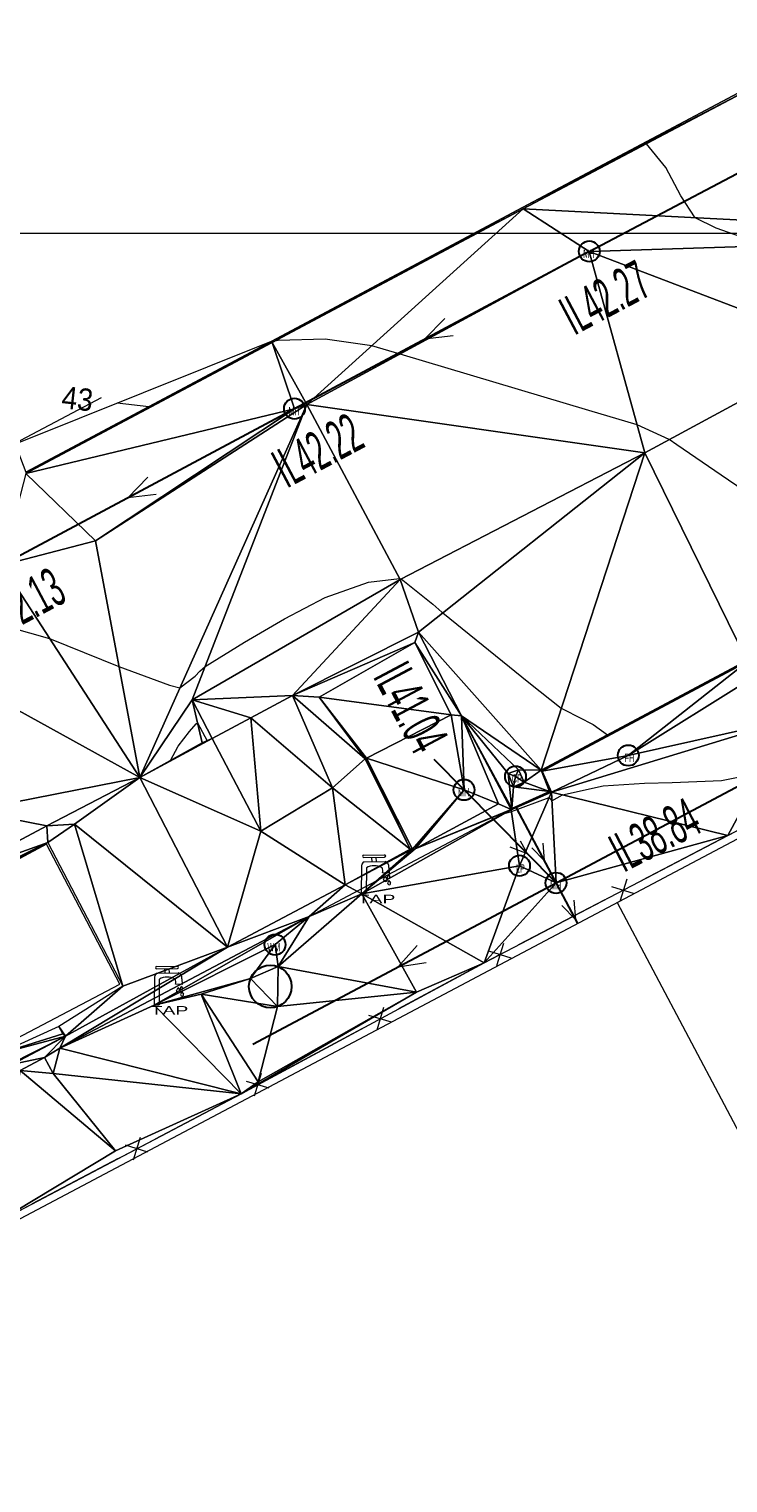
# Model space of a CAD drawing. Extents: x 79270 to 79680, y -3659241 to -3658954.
# Tile 16 of 34: x 79444 to 79469, y -3659145 to -3659093. Entities that reach past the tile are written whole.
import ezdxf
from ezdxf.enums import TextEntityAlignment as Align
from ezdxf.lldxf.tags import DXFTag

# ---------------------------------------------------------------- set-up
doc = ezdxf.new("R2010")
doc.units = 0
for name, color, linetype in [('3dFace', 7, 'Continuous'), ('BK', 7, 'Continuous'), ('BUILDING', 7, 'Continuous'), ('CAD', 7, 'Continuous'), ('CATCH_PIT', 7, 'Continuous'), ('CODE', 7, 'Continuous'), ('ELEVATION', 7, 'Continuous'), ('ELP', 7, 'Continuous'), ('ERF_LINES', 7, 'Continuous'), ('FENCE', 7, 'Continuous'), ('FH', 7, 'Continuous'), ('GCONTOUR', 7, 'Continuous'), ('GRID', 7, 'Continuous'), ('MCONTOUR', 7, 'Continuous'), ('MH', 7, 'Continuous'), ('PIP', 7, 'Continuous'), ('POLYLINES', 7, 'Continuous'), ('TANK', 7, 'Continuous'), ('TAP', 7, 'Continuous'), ('TK', 7, 'Continuous'), ('WALL', 7, 'Continuous'), ('WASTE_WATER_TREATMENT_PLANT', 7, 'Continuous'), ('WM', 7, 'Continuous')]:
    doc.layers.add(name, color=color, linetype=linetype)
doc.styles.add('Arial', font='arial.ttf', dxfattribs={"height": 1})
tags = doc.linetypes.add('DOTTED500', pattern=[1.2, 0.7, -0.5]).pattern_tags.tags
tags[6:7] = [DXFTag(74, 4), DXFTag(75, 0), DXFTag(340, '0'), DXFTag(46, 0.0), DXFTag(50, 0.0), DXFTag(44, 0.0), DXFTag(45, 0.0)]
tags[4:5] = [DXFTag(74, 4), DXFTag(75, 0), DXFTag(340, '0'), DXFTag(46, 0.0), DXFTag(50, 0.0), DXFTag(44, 0.0), DXFTag(45, 0.0)]

msp = doc.modelspace()

# ---------------------------------------------------------------- linework, layer by layer
at = {"layer": '3dFace', "color": 142, "linetype": 'Continuous', "lineweight": 0, "transparency": 33554687}
for points in [[(79461.688, -3659099.079, 43.481), (79469.997, -3659094.747, 43.637), (79476.994, -3659090.95, 44.006), (79461.688, -3659099.079, 43.481)], [(79461.711, -3659099.123, 43.342), (79469.997, -3659094.747, 43.637), (79461.688, -3659099.079, 43.481), (79461.711, -3659099.123, 43.342)], [(79461.711, -3659099.123, 43.342), (79480.978, -3659100.117, 43.834), (79469.997, -3659094.747, 43.637), (79461.711, -3659099.123, 43.342)], [(79452.643, -3659103.895, 43.155), (79461.711, -3659099.123, 43.342), (79461.688, -3659099.079, 43.481), (79452.643, -3659103.895, 43.155)], [(79452.677, -3659103.927, 42.998), (79461.711, -3659099.123, 43.342), (79452.643, -3659103.895, 43.155), (79452.677, -3659103.927, 42.998)], [(79452.677, -3659103.927, 42.998), (79453.928, -3659106.162, 42.853), (79461.711, -3659099.123, 43.342), (79452.677, -3659103.927, 42.998)], [(79461.711, -3659099.123, 43.342), (79453.928, -3659106.162, 42.853), (79464.09, -3659100.653, 43.299), (79461.711, -3659099.123, 43.342)], [(79464.09, -3659100.653, 43.299), (79480.978, -3659100.117, 43.834), (79461.711, -3659099.123, 43.342), (79464.09, -3659100.653, 43.299)], [(79473.12, -3659104.101, 43.337), (79480.978, -3659100.117, 43.834), (79464.09, -3659100.653, 43.299), (79473.12, -3659104.101, 43.337)], [(79464.09, -3659100.653, 43.299), (79453.928, -3659106.162, 42.853), (79466.088, -3659107.896, 42.952), (79464.09, -3659100.653, 43.299)], [(79464.09, -3659100.653, 43.299), (79466.088, -3659107.896, 42.952), (79473.12, -3659104.101, 43.337), (79464.09, -3659100.653, 43.299)], [(79443.824, -3659108.599, 42.844), (79452.643, -3659103.895, 43.155), (79443.43, -3659107.586, 42.897), (79443.824, -3659108.599, 42.844)], [(79443.816, -3659108.644, 42.668), (79453.483, -3659106.312, 42.867), (79452.677, -3659103.927, 42.998), (79443.816, -3659108.644, 42.668)], [(79443.816, -3659108.644, 42.668), (79452.677, -3659103.927, 42.998), (79443.824, -3659108.599, 42.844), (79443.816, -3659108.644, 42.668)], [(79443.824, -3659108.599, 42.844), (79452.677, -3659103.927, 42.998), (79452.643, -3659103.895, 43.155), (79443.824, -3659108.599, 42.844)], [(79452.677, -3659103.927, 42.998), (79453.483, -3659106.312, 42.867), (79453.928, -3659106.162, 42.853), (79452.677, -3659103.927, 42.998)], [(79469.762, -3659115.367, 42.731), (79473.12, -3659104.101, 43.337), (79466.088, -3659107.896, 42.952), (79469.762, -3659115.367, 42.731)], [(79446.32, -3659111.065, 42.627), (79453.483, -3659106.312, 42.867), (79443.816, -3659108.644, 42.668), (79446.32, -3659111.065, 42.627)], [(79446.32, -3659111.065, 42.627), (79447.916, -3659119.579, 42.388), (79453.928, -3659106.162, 42.853), (79446.32, -3659111.065, 42.627)], [(79446.32, -3659111.065, 42.627), (79453.928, -3659106.162, 42.853), (79453.483, -3659106.312, 42.867), (79446.32, -3659111.065, 42.627)], [(79453.928, -3659106.162, 42.853), (79447.916, -3659119.579, 42.388), (79449.803, -3659116.789, 42.455), (79453.928, -3659106.162, 42.853)], [(79457.28, -3659112.454, 42.498), (79453.928, -3659106.162, 42.853), (79449.803, -3659116.789, 42.455), (79457.28, -3659112.454, 42.498)], [(79466.088, -3659107.896, 42.952), (79453.928, -3659106.162, 42.853), (79457.28, -3659112.454, 42.498), (79466.088, -3659107.896, 42.952)], [(79466.088, -3659107.896, 42.952), (79457.28, -3659112.454, 42.498), (79457.949, -3659114.347, 42.446), (79466.088, -3659107.896, 42.952)], [(79462.353, -3659119.313, 42.39), (79466.088, -3659107.896, 42.952), (79457.949, -3659114.347, 42.446), (79462.353, -3659119.313, 42.39)], [(79462.353, -3659119.313, 42.39), (79469.762, -3659115.367, 42.731), (79466.088, -3659107.896, 42.952), (79462.353, -3659119.313, 42.39)], [(79442.964, -3659111.938, 42.559), (79446.32, -3659111.065, 42.627), (79443.816, -3659108.644, 42.668), (79442.964, -3659111.938, 42.559)], [(79447.916, -3659119.579, 42.388), (79446.32, -3659111.065, 42.627), (79442.964, -3659111.938, 42.559), (79447.916, -3659119.579, 42.388)], [(79447.916, -3659119.579, 42.388), (79442.964, -3659111.938, 42.559), (79437.915, -3659114.065, 42.463), (79447.916, -3659119.579, 42.388)], [(79453.409, -3659116.624, 42.469), (79457.28, -3659112.454, 42.498), (79449.803, -3659116.789, 42.455), (79453.409, -3659116.624, 42.469)], [(79457.949, -3659114.347, 42.446), (79457.28, -3659112.454, 42.498), (79453.409, -3659116.624, 42.469), (79457.949, -3659114.347, 42.446)], [(79447.916, -3659119.579, 42.388), (79437.915, -3659114.065, 42.463), (79441.819, -3659120.781, 42.433), (79447.916, -3659119.579, 42.388)], [(79453.409, -3659116.624, 42.469), (79457.818, -3659114.726, 42.347), (79457.949, -3659114.347, 42.446), (79453.409, -3659116.624, 42.469)], [(79454.368, -3659116.687, 42.068), (79457.818, -3659114.726, 42.347), (79453.409, -3659116.624, 42.469), (79454.368, -3659116.687, 42.068)], [(79459.119, -3659117.322, 42.392), (79457.818, -3659114.726, 42.347), (79454.368, -3659116.687, 42.068), (79459.119, -3659117.322, 42.392)], [(79459.497, -3659117.365, 42.362), (79457.949, -3659114.347, 42.446), (79457.818, -3659114.726, 42.347), (79459.497, -3659117.365, 42.362)], [(79459.497, -3659117.365, 42.362), (79457.818, -3659114.726, 42.347), (79459.119, -3659117.322, 42.392), (79459.497, -3659117.365, 42.362)], [(79462.353, -3659119.313, 42.39), (79457.949, -3659114.347, 42.446), (79459.497, -3659117.365, 42.362), (79462.353, -3659119.313, 42.39)], [(79462.353, -3659119.313, 42.39), (79469.774, -3659115.421, 42.882), (79469.762, -3659115.367, 42.731), (79462.353, -3659119.313, 42.39)], [(79462.395, -3659119.346, 42.53), (79469.774, -3659115.421, 42.882), (79462.353, -3659119.313, 42.39), (79462.395, -3659119.346, 42.53)], [(79462.395, -3659119.346, 42.53), (79465.493, -3659118.784, 42.56), (79469.774, -3659115.421, 42.882), (79462.395, -3659119.346, 42.53)], [(79465.493, -3659118.784, 42.56), (79470.057, -3659115.931, 42.851), (79469.774, -3659115.421, 42.882), (79465.493, -3659118.784, 42.56)], [(79465.493, -3659118.784, 42.56), (79471.346, -3659117.475, 42.715), (79470.057, -3659115.931, 42.851), (79465.493, -3659118.784, 42.56)], [(79450.166, -3659118.334, 41.601), (79449.803, -3659116.789, 42.455), (79447.916, -3659119.579, 42.388), (79450.166, -3659118.334, 41.601)], [(79453.409, -3659116.624, 42.469), (79449.803, -3659116.789, 42.455), (79451.916, -3659117.436, 42.434), (79453.409, -3659116.624, 42.469)], [(79451.916, -3659117.436, 42.434), (79449.803, -3659116.789, 42.455), (79450.527, -3659118.175, 42.408), (79451.916, -3659117.436, 42.434)], [(79450.527, -3659118.175, 42.408), (79449.803, -3659116.789, 42.455), (79450.166, -3659118.334, 41.601), (79450.527, -3659118.175, 42.408)], [(79454.846, -3659119.953, 42.256), (79453.409, -3659116.624, 42.469), (79451.916, -3659117.436, 42.434), (79454.846, -3659119.953, 42.256)], [(79456.022, -3659118.909, 42.33), (79454.368, -3659116.687, 42.068), (79453.409, -3659116.624, 42.469), (79456.022, -3659118.909, 42.33)], [(79456.022, -3659118.909, 42.33), (79453.409, -3659116.624, 42.469), (79454.846, -3659119.953, 42.256), (79456.022, -3659118.909, 42.33)], [(79456.072, -3659118.883, 42.42), (79459.119, -3659117.322, 42.392), (79454.368, -3659116.687, 42.068), (79456.072, -3659118.883, 42.42)], [(79456.072, -3659118.883, 42.42), (79454.368, -3659116.687, 42.068), (79456.022, -3659118.909, 42.33), (79456.072, -3659118.883, 42.42)], [(79452.278, -3659121.504, 42.282), (79451.916, -3659117.436, 42.434), (79450.527, -3659118.175, 42.408), (79452.278, -3659121.504, 42.282)], [(79454.846, -3659119.953, 42.256), (79451.916, -3659117.436, 42.434), (79452.278, -3659121.504, 42.282), (79454.846, -3659119.953, 42.256)], [(79456.072, -3659118.883, 42.42), (79459.584, -3659120.022, 42.294), (79459.119, -3659117.322, 42.392), (79456.072, -3659118.883, 42.42)], [(79459.584, -3659120.022, 42.294), (79459.497, -3659117.365, 42.362), (79459.119, -3659117.322, 42.392), (79459.584, -3659120.022, 42.294)], [(79460.822, -3659120.529, 42.269), (79461.283, -3659120.731, 42.327), (79459.497, -3659117.365, 42.362), (79460.822, -3659120.529, 42.269)], [(79461.175, -3659119.436, 42.329), (79461.544, -3659119.303, 42.315), (79459.497, -3659117.365, 42.362), (79461.175, -3659119.436, 42.329)], [(79462.353, -3659119.313, 42.39), (79459.497, -3659117.365, 42.362), (79461.544, -3659119.303, 42.315), (79462.353, -3659119.313, 42.39)], [(79459.497, -3659117.365, 42.362), (79461.283, -3659120.731, 42.327), (79461.305, -3659120.691, 42.309), (79459.497, -3659117.365, 42.362)], [(79459.497, -3659117.365, 42.362), (79461.305, -3659120.691, 42.309), (79461.175, -3659119.436, 42.329), (79459.497, -3659117.365, 42.362)], [(79460.822, -3659120.529, 42.269), (79459.497, -3659117.365, 42.362), (79459.584, -3659120.022, 42.294), (79460.822, -3659120.529, 42.269)], [(79462.726, -3659120.104, 42.517), (79471.346, -3659117.475, 42.715), (79465.493, -3659118.784, 42.56), (79462.726, -3659120.104, 42.517)], [(79462.726, -3659120.104, 42.517), (79469.078, -3659121.668, 42.246), (79471.346, -3659117.475, 42.715), (79462.726, -3659120.104, 42.517)], [(79469.078, -3659121.668, 42.246), (79475.907, -3659118.055, 42.305), (79471.346, -3659117.475, 42.715), (79469.078, -3659121.668, 42.246)], [(79452.278, -3659121.504, 42.282), (79450.527, -3659118.175, 42.408), (79447.916, -3659119.579, 42.388), (79452.278, -3659121.504, 42.282)], [(79450.527, -3659118.175, 42.408), (79450.166, -3659118.334, 41.601), (79447.916, -3659119.579, 42.388), (79450.527, -3659118.175, 42.408)], [(79457.649, -3659122.151, 42.214), (79456.022, -3659118.909, 42.33), (79454.846, -3659119.953, 42.256), (79457.649, -3659122.151, 42.214)], [(79457.649, -3659122.151, 42.214), (79456.072, -3659118.883, 42.42), (79456.022, -3659118.909, 42.33), (79457.649, -3659122.151, 42.214)], [(79457.735, -3659122.156, 42.306), (79459.584, -3659120.022, 42.294), (79456.072, -3659118.883, 42.42), (79457.735, -3659122.156, 42.306)], [(79457.735, -3659122.156, 42.306), (79456.072, -3659118.883, 42.42), (79457.649, -3659122.151, 42.214), (79457.735, -3659122.156, 42.306)], [(79462.726, -3659120.104, 42.517), (79465.493, -3659118.784, 42.56), (79462.395, -3659119.346, 42.53), (79462.726, -3659120.104, 42.517)], [(79461.175, -3659119.436, 42.329), (79461.434, -3659119.543, 42.338), (79461.544, -3659119.303, 42.315), (79461.175, -3659119.436, 42.329)], [(79461.175, -3659119.436, 42.329), (79461.369, -3659119.916, 42.3), (79461.434, -3659119.543, 42.338), (79461.175, -3659119.436, 42.329)], [(79461.175, -3659119.436, 42.329), (79461.305, -3659120.691, 42.309), (79461.369, -3659119.916, 42.3), (79461.175, -3659119.436, 42.329)], [(79461.753, -3659119.749, 42.315), (79461.434, -3659119.543, 42.338), (79461.369, -3659119.916, 42.3), (79461.753, -3659119.749, 42.315)], [(79461.544, -3659119.303, 42.315), (79461.434, -3659119.543, 42.338), (79461.753, -3659119.749, 42.315), (79461.544, -3659119.303, 42.315)], [(79461.544, -3659119.303, 42.315), (79461.753, -3659119.749, 42.315), (79462.353, -3659119.313, 42.39), (79461.544, -3659119.303, 42.315)], [(79462.353, -3659119.313, 42.39), (79461.753, -3659119.749, 42.315), (79462.659, -3659120.081, 42.347), (79462.353, -3659119.313, 42.39)], [(79462.659, -3659120.081, 42.347), (79462.395, -3659119.346, 42.53), (79462.353, -3659119.313, 42.39), (79462.659, -3659120.081, 42.347)], [(79462.726, -3659120.104, 42.517), (79462.395, -3659119.346, 42.53), (79462.659, -3659120.081, 42.347), (79462.726, -3659120.104, 42.517)], [(79447.916, -3659119.579, 42.388), (79441.819, -3659120.781, 42.433), (79444.576, -3659121.321, 42.426), (79447.916, -3659119.579, 42.388)], [(79447.916, -3659119.579, 42.388), (79444.576, -3659121.321, 42.426), (79445.564, -3659121.254, 42.373), (79447.916, -3659119.579, 42.388)], [(79451.078, -3659125.682, 42.286), (79447.916, -3659119.579, 42.388), (79445.564, -3659121.254, 42.373), (79451.078, -3659125.682, 42.286)], [(79452.278, -3659121.504, 42.282), (79447.916, -3659119.579, 42.388), (79451.078, -3659125.682, 42.286), (79452.278, -3659121.504, 42.282)], [(79455.309, -3659123.439, 42.305), (79454.846, -3659119.953, 42.256), (79452.278, -3659121.504, 42.282), (79455.309, -3659123.439, 42.305)], [(79457.649, -3659122.151, 42.214), (79454.846, -3659119.953, 42.256), (79455.309, -3659123.439, 42.305), (79457.649, -3659122.151, 42.214)], [(79457.825, -3659122.143, 42.222), (79459.584, -3659120.022, 42.294), (79457.735, -3659122.156, 42.306), (79457.825, -3659122.143, 42.222)], [(79457.825, -3659122.143, 42.222), (79460.822, -3659120.529, 42.269), (79459.584, -3659120.022, 42.294), (79457.825, -3659122.143, 42.222)], [(79461.305, -3659120.691, 42.309), (79462.659, -3659120.081, 42.347), (79461.369, -3659119.916, 42.3), (79461.305, -3659120.691, 42.309)], [(79461.369, -3659119.916, 42.3), (79462.659, -3659120.081, 42.347), (79461.753, -3659119.749, 42.315), (79461.369, -3659119.916, 42.3)], [(79457.825, -3659122.143, 42.222), (79461.283, -3659120.731, 42.327), (79460.822, -3659120.529, 42.269), (79457.825, -3659122.143, 42.222)], [(79461.284, -3659120.744, 42.507), (79462.726, -3659120.104, 42.517), (79462.659, -3659120.081, 42.347), (79461.284, -3659120.744, 42.507)], [(79461.284, -3659120.744, 42.507), (79462.659, -3659120.081, 42.347), (79461.305, -3659120.691, 42.309), (79461.284, -3659120.744, 42.507)], [(79461.578, -3659122.751, 42.28), (79462.726, -3659120.104, 42.517), (79461.284, -3659120.744, 42.507), (79461.578, -3659122.751, 42.28)], [(79462.893, -3659123.37, 42.34), (79462.726, -3659120.104, 42.517), (79461.578, -3659122.751, 42.28), (79462.893, -3659123.37, 42.34)], [(79462.893, -3659123.37, 42.34), (79469.078, -3659121.668, 42.246), (79462.726, -3659120.104, 42.517), (79462.893, -3659123.37, 42.34)], [(79444.576, -3659121.321, 42.426), (79441.819, -3659120.781, 42.433), (79441.055, -3659123.185, 42.439), (79444.576, -3659121.321, 42.426)], [(79457.825, -3659122.143, 42.222), (79455.911, -3659123.76, 42.32), (79461.284, -3659120.744, 42.507), (79457.825, -3659122.143, 42.222)], [(79461.284, -3659120.744, 42.507), (79455.911, -3659123.76, 42.32), (79461.578, -3659122.751, 42.28), (79461.284, -3659120.744, 42.507)], [(79457.825, -3659122.143, 42.222), (79461.284, -3659120.744, 42.507), (79461.283, -3659120.731, 42.327), (79457.825, -3659122.143, 42.222)], [(79461.284, -3659120.744, 42.507), (79461.305, -3659120.691, 42.309), (79461.283, -3659120.731, 42.327), (79461.284, -3659120.744, 42.507)], [(79444.607, -3659121.912, 42.422), (79444.576, -3659121.321, 42.426), (79441.055, -3659123.185, 42.439), (79444.607, -3659121.912, 42.422)], [(79444.607, -3659121.912, 42.422), (79445.564, -3659121.254, 42.373), (79444.576, -3659121.321, 42.426), (79444.607, -3659121.912, 42.422)], [(79447.304, -3659127.081, 42.254), (79445.564, -3659121.254, 42.373), (79444.607, -3659121.912, 42.422), (79447.304, -3659127.081, 42.254)], [(79451.078, -3659125.682, 42.286), (79445.564, -3659121.254, 42.373), (79447.304, -3659127.081, 42.254), (79451.078, -3659125.682, 42.286)], [(79455.309, -3659123.439, 42.305), (79452.278, -3659121.504, 42.282), (79451.078, -3659125.682, 42.286), (79455.309, -3659123.439, 42.305)], [(79444.607, -3659121.912, 42.422), (79441.055, -3659123.185, 42.439), (79438.48, -3659124.925, 42.402), (79444.607, -3659121.912, 42.422)], [(79444.607, -3659121.912, 42.422), (79438.48, -3659124.925, 42.402), (79438.655, -3659125.162, 42.389), (79444.607, -3659121.912, 42.422)], [(79455.309, -3659123.439, 42.305), (79457.735, -3659122.156, 42.306), (79457.649, -3659122.151, 42.214), (79455.309, -3659123.439, 42.305)], [(79455.309, -3659123.439, 42.305), (79455.911, -3659123.76, 42.32), (79457.735, -3659122.156, 42.306), (79455.309, -3659123.439, 42.305)], [(79457.735, -3659122.156, 42.306), (79455.911, -3659123.76, 42.32), (79457.825, -3659122.143, 42.222), (79457.735, -3659122.156, 42.306)], [(79462.893, -3659123.37, 42.34), (79460.307, -3659126.247, 42.241), (79469.078, -3659121.668, 42.246), (79462.893, -3659123.37, 42.34)], [(79455.911, -3659123.76, 42.32), (79460.307, -3659126.247, 42.241), (79461.578, -3659122.751, 42.28), (79455.911, -3659123.76, 42.32)], [(79461.578, -3659122.751, 42.28), (79460.307, -3659126.247, 42.241), (79462.893, -3659123.37, 42.34), (79461.578, -3659122.751, 42.28)], [(79451.078, -3659125.682, 42.286), (79454.016, -3659124.572, 42.237), (79455.309, -3659123.439, 42.305), (79451.078, -3659125.682, 42.286)], [(79454.016, -3659124.572, 42.237), (79455.911, -3659123.76, 42.32), (79455.309, -3659123.439, 42.305), (79454.016, -3659124.572, 42.237)], [(79452.893, -3659126.38, 42.267), (79457.869, -3659127.305, 42.147), (79455.911, -3659123.76, 42.32), (79452.893, -3659126.38, 42.267)], [(79452.893, -3659126.38, 42.267), (79455.911, -3659123.76, 42.32), (79454.016, -3659124.572, 42.237), (79452.893, -3659126.38, 42.267)], [(79455.911, -3659123.76, 42.32), (79457.869, -3659127.305, 42.147), (79460.307, -3659126.247, 42.241), (79455.911, -3659123.76, 42.32)], [(79448.436, -3659127.768, 42.355), (79454.016, -3659124.572, 42.237), (79445.046, -3659129.319, 42.319), (79448.436, -3659127.768, 42.355)], [(79445.046, -3659129.319, 42.319), (79454.016, -3659124.572, 42.237), (79451.078, -3659125.682, 42.286), (79445.046, -3659129.319, 42.319)], [(79448.436, -3659127.768, 42.355), (79452.784, -3659125.589, 42.287), (79454.016, -3659124.572, 42.237), (79448.436, -3659127.768, 42.355)], [(79452.893, -3659126.38, 42.267), (79454.016, -3659124.572, 42.237), (79452.784, -3659125.589, 42.287), (79452.893, -3659126.38, 42.267)], [(79445.046, -3659129.319, 42.319), (79451.078, -3659125.682, 42.286), (79445.246, -3659128.883, 42.223), (79445.046, -3659129.319, 42.319)], [(79445.246, -3659128.883, 42.223), (79451.078, -3659125.682, 42.286), (79447.304, -3659127.081, 42.254), (79445.246, -3659128.883, 42.223)], [(79448.436, -3659127.768, 42.355), (79451.9, -3659126.814, 42.268), (79452.784, -3659125.589, 42.287), (79448.436, -3659127.768, 42.355)], [(79451.9, -3659126.814, 42.268), (79452.893, -3659126.38, 42.267), (79452.784, -3659125.589, 42.287), (79451.9, -3659126.814, 42.268)], [(79457.869, -3659127.305, 42.147), (79451.564, -3659130.951, 42.2), (79460.307, -3659126.247, 42.241), (79457.869, -3659127.305, 42.147)], [(79450.132, -3659127.372, 42.254), (79451.9, -3659126.814, 42.268), (79448.436, -3659127.768, 42.355), (79450.132, -3659127.372, 42.254)], [(79450.132, -3659127.372, 42.254), (79452.871, -3659127.818, 42.26), (79451.9, -3659126.814, 42.268), (79450.132, -3659127.372, 42.254)], [(79451.9, -3659126.814, 42.268), (79452.871, -3659127.818, 42.26), (79452.893, -3659126.38, 42.267), (79451.9, -3659126.814, 42.268)], [(79452.871, -3659127.818, 42.26), (79457.869, -3659127.305, 42.147), (79452.893, -3659126.38, 42.267), (79452.871, -3659127.818, 42.26)], [(79445.246, -3659128.883, 42.223), (79447.304, -3659127.081, 42.254), (79445.007, -3659128.529, 42.189), (79445.246, -3659128.883, 42.223)], [(79448.436, -3659127.768, 42.355), (79451.564, -3659130.951, 42.2), (79450.132, -3659127.372, 42.254), (79448.436, -3659127.768, 42.355)], [(79450.132, -3659127.372, 42.254), (79451.564, -3659130.951, 42.2), (79452.173, -3659130.52, 42.214), (79450.132, -3659127.372, 42.254)], [(79450.132, -3659127.372, 42.254), (79452.173, -3659130.52, 42.214), (79452.871, -3659127.818, 42.26), (79450.132, -3659127.372, 42.254)], [(79457.869, -3659127.305, 42.147), (79452.173, -3659130.52, 42.214), (79451.564, -3659130.951, 42.2), (79457.869, -3659127.305, 42.147)], [(79452.871, -3659127.818, 42.26), (79452.173, -3659130.52, 42.214), (79457.869, -3659127.305, 42.147), (79452.871, -3659127.818, 42.26)], [(79445.046, -3659129.319, 42.319), (79451.564, -3659130.951, 42.2), (79448.436, -3659127.768, 42.355), (79445.046, -3659129.319, 42.319)], [(79442.813, -3659129.535, 42.162), (79445.151, -3659128.793, 42.197), (79445.007, -3659128.529, 42.189), (79442.813, -3659129.535, 42.162)], [(79442.813, -3659129.535, 42.162), (79445.246, -3659128.883, 42.223), (79445.151, -3659128.793, 42.197), (79442.813, -3659129.535, 42.162)], [(79443.183, -3659129.931, 42.196), (79445.246, -3659128.883, 42.223), (79442.813, -3659129.535, 42.162), (79443.183, -3659129.931, 42.196)], [(79443.183, -3659129.931, 42.196), (79444.485, -3659129.647, 42.377), (79445.246, -3659128.883, 42.223), (79443.183, -3659129.931, 42.196)], [(79444.485, -3659129.647, 42.377), (79445.046, -3659129.319, 42.319), (79445.246, -3659128.883, 42.223), (79444.485, -3659129.647, 42.377)], [(79445.246, -3659128.883, 42.223), (79445.007, -3659128.529, 42.189), (79445.151, -3659128.793, 42.197), (79445.246, -3659128.883, 42.223)], [(79444.485, -3659129.647, 42.377), (79444.806, -3659130.223, 42.39), (79445.046, -3659129.319, 42.319), (79444.485, -3659129.647, 42.377)], [(79444.806, -3659130.223, 42.39), (79451.564, -3659130.951, 42.2), (79445.046, -3659129.319, 42.319), (79444.806, -3659130.223, 42.39)], [(79443.61, -3659130.116, 42.328), (79444.485, -3659129.647, 42.377), (79443.183, -3659129.931, 42.196), (79443.61, -3659130.116, 42.328)], [(79443.61, -3659130.116, 42.328), (79444.806, -3659130.223, 42.39), (79444.485, -3659129.647, 42.377), (79443.61, -3659130.116, 42.328)], [(79443.61, -3659130.116, 42.328), (79442.683, -3659135.634, 42.218), (79447.044, -3659133.004, 42.309), (79443.61, -3659130.116, 42.328)], [(79443.61, -3659130.116, 42.328), (79447.044, -3659133.004, 42.309), (79444.806, -3659130.223, 42.39), (79443.61, -3659130.116, 42.328)], [(79444.806, -3659130.223, 42.39), (79447.044, -3659133.004, 42.309), (79451.564, -3659130.951, 42.2), (79444.806, -3659130.223, 42.39)], [(79451.564, -3659130.951, 42.2), (79447.044, -3659133.004, 42.309), (79442.683, -3659135.634, 42.218), (79451.564, -3659130.951, 42.2)]]:
    msp.add_3dface(points, dxfattribs=at)
at = {"layer": 'BK', "color": 9, "linetype": 'DOTTED500', "lineweight": 9, "transparency": 33554687}
for p, q in [((79461.711, -3659099.123, 43.342), (79469.997, -3659094.747, 43.637)), ((79452.677, -3659103.927, 42.998), (79461.711, -3659099.123, 43.342)), ((79443.816, -3659108.644, 42.668), (79452.677, -3659103.927, 42.998)), ((79469.762, -3659115.367, 42.681), (79462.353, -3659119.313, 42.34)), ((79462.353, -3659119.313, 42.34), (79462.659, -3659120.081, 42.297)), ((79462.659, -3659120.081, 42.297), (79461.305, -3659120.691, 42.259))]:
    msp.add_line(p, q, dxfattribs=at)
at = {"layer": 'BUILDING', "color": 21, "linetype": 'Continuous', "lineweight": 9, "transparency": 33554687}
msp.add_line((79438.195, -3659110.337, 43.694), (79446.535, -3659105.903, 42.967), dxfattribs=at)
at = {"layer": 'CAD', "color": 30, "linetype": 'Continuous', "lineweight": 25, "transparency": 33554687}
for p, q in [((79455.982, -3659122.457), (79455.982, -3659122.452)), ((79448.533, -3659126.463), (79448.533, -3659126.458))]:
    msp.add_line(p, q, dxfattribs=at)
at = {"layer": 'CATCH_PIT', "color": 32, "linetype": 'Continuous', "lineweight": 30, "transparency": 33554687}
msp.add_circle((79461.434, -3659119.543, 42.171), 0.375, dxfattribs=at)
at = {"layer": 'ELP', "color": 1, "linetype": 'Continuous', "lineweight": 30, "transparency": 33554687}
msp.add_circle((79461.578, -3659122.751, 44.88), 0.375, dxfattribs=at)
at = {"layer": 'ERF_LINES', "color": 9, "linetype": 'Continuous', "lineweight": 9, "transparency": 33554687}
msp.add_line((79571.142, -3659067.918), (79421.237, -3659147.298), dxfattribs=at)
at = {"layer": 'ERF_LINES', "color": 9, "linetype": 'DOTTED500', "lineweight": 9, "transparency": 33554687}
msp.add_line((79465.093, -3659124.075), (79525.571, -3659238.285), dxfattribs=at)
at = {"layer": 'FENCE', "color": 1, "linetype": 'Continuous', "lineweight": 9, "transparency": 33554687}
for p, q in [((79469.078, -3659121.668, 42.194), (79465.975, -3659123.288, 42.196)), ((79465.715, -3659123.762, 42.194), (79464.906, -3659123.508, 42.196)), ((79465.438, -3659123.23, 42.194), (79465.183, -3659124.04, 42.196)), ((79464.646, -3659123.982, 42.192), (79461.543, -3659125.602, 42.196)), ((79461.283, -3659126.076, 42.191), (79460.473, -3659125.822, 42.196)), ((79461.005, -3659125.544, 42.191), (79460.751, -3659126.354, 42.196)), ((79460.307, -3659126.247, 42.177), (79457.225, -3659127.905, 42.191)), ((79460.878, -3659125.949, 42.191), (79460.307, -3659126.247, 42.196)), ((79456.686, -3659127.854, 42.173), (79456.442, -3659128.667, 42.191)), ((79456.971, -3659128.383, 42.173), (79456.158, -3659128.139, 42.191)), ((79455.904, -3659128.616, 42.156), (79452.822, -3659130.274, 42.191)), ((79452.568, -3659130.752, 42.153), (79451.755, -3659130.508, 42.191)), ((79452.283, -3659130.223, 42.153), (79452.039, -3659131.036, 42.191)), ((79451.564, -3659130.951, 42.156), (79448.468, -3659132.584, 42.15)), ((79452.161, -3659130.63, 42.15), (79451.564, -3659130.951, 42.191)), ((79447.93, -3659132.528, 42.158), (79447.679, -3659133.339, 42.15)), ((79448.21, -3659133.059, 42.158), (79447.399, -3659132.808, 42.15)), ((79447.141, -3659133.283, 42.165), (79444.045, -3659134.916, 42.15))]:
    msp.add_line(p, q, dxfattribs=at)
at = {"layer": 'FH', "color": 1, "linetype": 'Continuous', "lineweight": 30, "transparency": 33554687}
msp.add_circle((79465.493, -3659118.784, 42.374), 0.375, dxfattribs=at)
at = {"layer": 'GCONTOUR', "color": 9, "linetype": 'Continuous', "lineweight": 9, "transparency": 33554687}
for p, q in [((79466.018, -3659096.845, 43.5), (79463.08, -3659098.354, 43.5)), ((79466.148, -3659096.78, 43.5), (79466.018, -3659096.845, 43.5)), ((79466.841, -3659097.64, 43.5), (79466.148, -3659096.78, 43.5)), ((79467.383, -3659098.658, 43.5), (79466.841, -3659097.64, 43.5)), ((79462.699, -3659098.552, 43.5), (79462.241, -3659098.785, 43.5)), ((79462.707, -3659098.548, 43.5), (79462.699, -3659098.552, 43.5)), ((79462.783, -3659098.508, 43.5), (79462.707, -3659098.548, 43.5)), ((79463.08, -3659098.354, 43.5), (79462.783, -3659098.508, 43.5)), ((79467.897, -3659099.442, 43.5), (79467.383, -3659098.658, 43.5)), ((79468.657, -3659099.817, 43.5), (79467.897, -3659099.442, 43.5)), ((79470.278, -3659100.389, 43.5), (79468.657, -3659099.817, 43.5)), ((79454.588, -3659113.106, 42.5), (79456.149, -3659112.547, 42.5)), ((79456.149, -3659112.547, 42.5), (79457.261, -3659112.419, 42.5)), ((79457.261, -3659112.419, 42.5), (79457.318, -3659112.434, 42.5)), ((79457.318, -3659112.434, 42.5), (79458.463, -3659113.34, 42.5)), ((79453.119, -3659113.868, 42.5), (79454.588, -3659113.106, 42.5)), ((79458.463, -3659113.34, 42.5), (79458.785, -3659113.632, 42.5)), ((79458.785, -3659113.632, 42.5), (79458.817, -3659113.659, 42.5)), ((79458.817, -3659113.659, 42.5), (79461.91, -3659116.157, 42.5)), ((79443.228, -3659114.176, 42.5), (79444.673, -3659114.575, 42.5)), ((79451.684, -3659114.707, 42.5), (79453.119, -3659113.868, 42.5)), ((79444.673, -3659114.575, 42.5), (79447.168, -3659115.59, 42.5)), ((79450.269, -3659115.588, 42.5), (79451.684, -3659114.707, 42.5)), ((79447.168, -3659115.59, 42.5), (79448.981, -3659116.255, 42.5)), ((79449.916, -3659115.935, 42.5), (79450.08, -3659115.747, 42.5)), ((79450.08, -3659115.747, 42.5), (79450.269, -3659115.588, 42.5)), ((79448.981, -3659116.255, 42.5), (79449.364, -3659116.348, 42.5)), ((79449.364, -3659116.348, 42.5), (79449.916, -3659115.935, 42.5)), ((79461.91, -3659116.157, 42.5), (79463.084, -3659117.079, 42.5)), ((79463.084, -3659117.079, 42.5), (79463.194, -3659117.143, 42.5)), ((79463.194, -3659117.143, 42.5), (79464.228, -3659117.667, 42.5)), ((79464.228, -3659117.667, 42.5), (79464.742, -3659118.04, 42.5)), ((79464.012, -3659118.443, 42.5), (79462.565, -3659119.215, 42.5)), ((79464.309, -3659118.29, 42.5), (79464.012, -3659118.443, 42.5)), ((79464.742, -3659118.04, 42.5), (79464.309, -3659118.29, 42.5)), ((79462.565, -3659119.215, 42.5), (79462.386, -3659119.339, 42.5)), ((79462.386, -3659119.339, 42.5), (79462.438, -3659119.467, 42.5)), ((79462.438, -3659119.467, 42.5), (79462.719, -3659120.102, 42.5)), ((79468.842, -3659119.681, 42.5), (79470.306, -3659119.397, 42.5)), ((79463.125, -3659120.202, 42.5), (79464.587, -3659119.879, 42.5)), ((79464.587, -3659119.879, 42.5), (79466.074, -3659119.785, 42.5)), ((79466.074, -3659119.785, 42.5), (79467.073, -3659119.76, 42.5)), ((79467.073, -3659119.76, 42.5), (79468.842, -3659119.681, 42.5)), ((79461.293, -3659120.806, 42.5), (79462.644, -3659120.294, 42.5)), ((79461.677, -3659120.569, 42.5), (79461.352, -3659120.711, 42.5)), ((79462.397, -3659120.248, 42.5), (79461.677, -3659120.569, 42.5)), ((79462.719, -3659120.102, 42.5), (79462.397, -3659120.248, 42.5)), ((79462.644, -3659120.294, 42.5), (79462.742, -3659120.418, 42.5)), ((79462.742, -3659120.418, 42.5), (79463.125, -3659120.202, 42.5)), ((79461.199, -3659120.778, 42.5), (79461.082, -3659120.857, 42.5)), ((79461.082, -3659120.857, 42.5), (79461.293, -3659120.806, 42.5)), ((79461.285, -3659120.742, 42.5), (79461.199, -3659120.778, 42.5)), ((79461.344, -3659120.715, 42.5), (79461.285, -3659120.742, 42.5)), ((79461.352, -3659120.711, 42.5), (79461.344, -3659120.715, 42.5))]:
    msp.add_line(p, q, dxfattribs=at)
at = {"layer": 'GRID', "color": 142, "linetype": 'Continuous', "lineweight": 9, "transparency": 33554687}
msp.add_line((79272.283, -3659100), (79617.283, -3659100), dxfattribs=at)
at = {"layer": 'MCONTOUR', "color": 9, "linetype": 'Continuous', "lineweight": 9, "transparency": 33554687}
for p, q in [((79452.902, -3659103.861, 43), (79452.729, -3659103.899, 43)), ((79454.591, -3659103.807, 43), (79452.902, -3659103.861, 43)), ((79456.267, -3659104.046, 43), (79454.591, -3659103.807, 43)), ((79452.662, -3659103.934, 43), (79451.775, -3659104.405, 43)), ((79452.677, -3659103.927, 43), (79452.662, -3659103.934, 43)), ((79452.729, -3659103.899, 43), (79452.677, -3659103.927, 43)), ((79457.282, -3659104.348, 43), (79456.267, -3659104.046, 43)), ((79464.072, -3659106.372, 43), (79457.282, -3659104.348, 43)), ((79451.775, -3659104.405, 43), (79449.314, -3659105.693, 43)), ((79449.314, -3659105.693, 43), (79448.247, -3659106.24, 43)), ((79448.247, -3659106.24, 43), (79447.107, -3659106.113, 43)), ((79465.812, -3659106.895, 43), (79464.072, -3659106.372, 43)), ((79466.964, -3659107.423, 43), (79465.812, -3659106.895, 43)), ((79467.243, -3659107.611, 43), (79466.964, -3659107.423, 43)), ((79468.84, -3659108.699, 43), (79467.243, -3659107.611, 43)), ((79470.428, -3659109.8, 43), (79468.84, -3659108.699, 43)), ((79449.304, -3659118.456, 42), (79449.706, -3659117.928, 42)), ((79449.706, -3659117.928, 42), (79449.951, -3659117.65, 42)), ((79449.951, -3659117.65, 42), (79449.996, -3659117.612, 42)), ((79449.996, -3659117.612, 42), (79450.344, -3659118.255, 42)), ((79449.025, -3659118.965, 42), (79449.304, -3659118.456, 42)), ((79450.033, -3659118.43, 42), (79449.339, -3659118.804, 42)), ((79450.344, -3659118.255, 42), (79450.033, -3659118.43, 42)), ((79449.339, -3659118.804, 42), (79449.025, -3659118.965, 42))]:
    msp.add_line(p, q, dxfattribs=at)
at = {"layer": 'MH', "color": 30, "linetype": 'DOTTED500', "lineweight": 30, "transparency": 33554687}
for p, q in [((79464.09, -3659100.653, 43.299), (79478.109, -3659093.252, 43.692)), ((79451.985, -3659129.168, 42.935), (79509.851, -3659098.409, 42.34)), ((79464.09, -3659100.653, 43.299), (79453.483, -3659106.312, 42.867)), ((79453.483, -3659106.312, 42.867), (79442.964, -3659111.938, 42.559)), ((79458.494, -3659118.92, 42.34), (79462.893, -3659123.37, 42.294)), ((79461.461, -3659120.666, 42.34), (79463.666, -3659124.83, 42.34))]:
    msp.add_line(p, q, dxfattribs=at)
at = {"layer": 'MH', "color": 30, "linetype": 'Continuous', "lineweight": 9, "transparency": 33554687}
for p, q in [((79458.892, -3659103.063), (79458.164, -3659103.814)), ((79459.19, -3659103.694), (79458.164, -3659103.814)), ((79448.212, -3659108.769), (79447.484, -3659109.521)), ((79448.509, -3659109.4), (79447.484, -3659109.521)), ((79461.233, -3659122.066), (79461.853, -3659122.317)), ((79461.601, -3659121.857), (79461.853, -3659122.317)), ((79462.024, -3659122.103), (79462.464, -3659122.559)), ((79462.413, -3659121.939), (79462.464, -3659122.559)), ((79463.099, -3659124.178), (79463.591, -3659124.689)), ((79463.534, -3659123.986), (79463.591, -3659124.689)), ((79457.902, -3659125.619), (79457.201, -3659126.396)), ((79458.222, -3659126.24), (79457.201, -3659126.396))]:
    msp.add_line(p, q, dxfattribs=at)
at = {"layer": 'MH', "color": 30, "linetype": 'Continuous', "lineweight": 30, "transparency": 33554687}
for centre in [(79464.09, -3659100.653, 44.758), (79453.483, -3659106.312, 44.758), (79459.584, -3659120.022, 44.758), (79462.893, -3659123.37, 44.758)]:
    msp.add_circle(centre, 0.375, dxfattribs=at)
at = {"layer": 'PIP', "color": 142, "linetype": 'Continuous', "lineweight": 9, "transparency": 33554687}
for p, q in [((79457.735, -3659122.156, 42.256), (79456.072, -3659118.883, 42.37)), ((79455.309, -3659123.439, 42.255), (79457.735, -3659122.156, 42.256)), ((79451.078, -3659125.682, 42.236), (79455.309, -3659123.439, 42.255)), ((79445.246, -3659128.883, 42.173), (79451.078, -3659125.682, 42.236)), ((79439.55, -3659131.891, 42.229), (79445.246, -3659128.883, 42.173))]:
    msp.add_line(p, q, dxfattribs=at)
at = {"layer": 'POLYLINES', "color": 151, "linetype": 'Continuous', "lineweight": 9, "transparency": 33554687}
for p, q in [((79476.994, -3659090.95, 44.006), (79461.688, -3659099.079, 43.481)), ((79476.994, -3659090.95, 44.006), (79461.688, -3659099.079, 43.481)), ((79476.994, -3659090.95, 44.006), (79461.688, -3659099.079, 43.481)), ((79461.688, -3659099.079, 43.481), (79452.643, -3659103.895, 43.155)), ((79461.688, -3659099.079, 43.481), (79452.643, -3659103.895, 43.155)), ((79461.688, -3659099.079, 43.481), (79452.643, -3659103.895, 43.155)), ((79452.643, -3659103.895, 43.155), (79443.43, -3659107.586, 42.897)), ((79452.643, -3659103.895, 43.155), (79443.43, -3659107.586, 42.897)), ((79452.643, -3659103.895, 43.155), (79443.43, -3659107.586, 42.897)), ((79469.078, -3659121.668, 42.246), (79475.907, -3659118.055, 42.305)), ((79469.078, -3659121.668, 42.246), (79475.907, -3659118.055, 42.305)), ((79469.078, -3659121.668, 42.246), (79475.907, -3659118.055, 42.305)), ((79438.655, -3659125.162, 42.389), (79444.607, -3659121.912, 42.422)), ((79438.655, -3659125.162, 42.389), (79444.607, -3659121.912, 42.422)), ((79438.655, -3659125.162, 42.389), (79444.607, -3659121.912, 42.422)), ((79444.607, -3659121.912, 42.422), (79447.304, -3659127.081, 42.254)), ((79444.607, -3659121.912, 42.422), (79447.304, -3659127.081, 42.254)), ((79444.607, -3659121.912, 42.422), (79447.304, -3659127.081, 42.254)), ((79460.307, -3659126.247, 42.241), (79469.078, -3659121.668, 42.246)), ((79460.307, -3659126.247, 42.241), (79469.078, -3659121.668, 42.246)), ((79460.307, -3659126.247, 42.241), (79469.078, -3659121.668, 42.246)), ((79451.564, -3659130.951, 42.2), (79460.307, -3659126.247, 42.241)), ((79451.564, -3659130.951, 42.2), (79460.307, -3659126.247, 42.241)), ((79451.564, -3659130.951, 42.2), (79460.307, -3659126.247, 42.241)), ((79447.304, -3659127.081, 42.254), (79445.007, -3659128.529, 42.189)), ((79447.304, -3659127.081, 42.254), (79445.007, -3659128.529, 42.189)), ((79447.304, -3659127.081, 42.254), (79445.007, -3659128.529, 42.189)), ((79445.007, -3659128.529, 42.189), (79442.813, -3659129.535, 42.162)), ((79445.007, -3659128.529, 42.189), (79442.813, -3659129.535, 42.162)), ((79445.007, -3659128.529, 42.189), (79442.813, -3659129.535, 42.162)), ((79442.683, -3659135.634, 42.218), (79451.564, -3659130.951, 42.2)), ((79442.683, -3659135.634, 42.218), (79451.564, -3659130.951, 42.2)), ((79442.683, -3659135.634, 42.218), (79451.564, -3659130.951, 42.2))]:
    msp.add_line(p, q, dxfattribs=at)
at = {"layer": 'POLYLINES', "color": 18, "linetype": 'Continuous', "lineweight": 9, "transparency": 33554687}
for p, q in [((79476.994, -3659090.95, 44.006), (79461.688, -3659099.079, 43.481)), ((79461.688, -3659099.079, 43.481), (79452.643, -3659103.895, 43.155)), ((79452.643, -3659103.895, 43.155), (79443.43, -3659107.586, 42.897)), ((79469.078, -3659121.668, 42.246), (79475.907, -3659118.055, 42.305)), ((79438.655, -3659125.162, 42.389), (79444.607, -3659121.912, 42.422)), ((79444.607, -3659121.912, 42.422), (79447.304, -3659127.081, 42.254)), ((79460.307, -3659126.247, 42.241), (79469.078, -3659121.668, 42.246)), ((79451.564, -3659130.951, 42.2), (79460.307, -3659126.247, 42.241)), ((79447.304, -3659127.081, 42.254), (79445.007, -3659128.529, 42.189)), ((79445.007, -3659128.529, 42.189), (79442.813, -3659129.535, 42.162)), ((79442.683, -3659135.634, 42.218), (79451.564, -3659130.951, 42.2))]:
    msp.add_line(p, q, dxfattribs=at)
at = {"layer": 'TANK', "color": 142, "linetype": 'Continuous', "lineweight": 30, "transparency": 33554687}
msp.add_circle((79452.614, -3659127.095, 42.264), 0.767, dxfattribs=at)
at = {"layer": 'TAP', "color": 131, "linetype": 'Continuous', "lineweight": 9, "transparency": 33554687}
for p, q in [((79455.97, -3659122.452), (79456.718, -3659122.442)), ((79455.972, -3659122.366), (79456.72, -3659122.355)), ((79455.987, -3659122.613), (79456.748, -3659122.601)), ((79456.259, -3659122.453), (79456.263, -3659122.608)), ((79456.415, -3659122.457), (79456.418, -3659122.604)), ((79455.899, -3659122.808), (79455.888, -3659123.748)), ((79456.07, -3659122.822), (79456.059, -3659123.75)), ((79456.891, -3659123.02), (79456.649, -3659123.009)), ((79456.688, -3659123.248), (79456.752, -3659123.131)), ((79456.826, -3659123.248), (79456.752, -3659123.131)), ((79456.862, -3659123.078), (79456.818, -3659123.145)), ((79456.862, -3659123.078), (79456.909, -3659123.144)), ((79456.88, -3659122.811), (79456.891, -3659123.02)), ((79456.881, -3659123.281), (79456.835, -3659123.372)), ((79456.881, -3659123.281), (79456.943, -3659123.368)), ((79455.888, -3659123.748), (79456.059, -3659123.75)), ((79448.45, -3659126.814), (79448.439, -3659127.754)), ((79448.521, -3659126.458), (79449.269, -3659126.448)), ((79448.523, -3659126.372), (79449.271, -3659126.361)), ((79448.538, -3659126.619), (79449.299, -3659126.607)), ((79448.621, -3659126.828), (79448.61, -3659127.756)), ((79448.81, -3659126.459), (79448.814, -3659126.614)), ((79448.966, -3659126.463), (79448.969, -3659126.61)), ((79449.431, -3659126.817), (79449.442, -3659127.026)), ((79449.442, -3659127.026), (79449.2, -3659127.015)), ((79449.239, -3659127.254), (79449.303, -3659127.137)), ((79449.377, -3659127.254), (79449.303, -3659127.137)), ((79449.413, -3659127.084), (79449.369, -3659127.151)), ((79449.432, -3659127.287), (79449.386, -3659127.378)), ((79449.413, -3659127.084), (79449.46, -3659127.15)), ((79449.432, -3659127.287), (79449.494, -3659127.374)), ((79448.439, -3659127.754), (79448.61, -3659127.756))]:
    msp.add_line(p, q, dxfattribs=at)
for centre, radius, start, end in [((79456.068, -3659122.766, 571.167), 0.174, 117.7484, 193.7961), ((79455.981, -3659122.408, 571.162), 0.0469, 101.8532, 258.1468), ((79456.719, -3659122.401, 571.18), 0.0459, 271.3781, 88.6219), ((79456.709, -3659122.773, 571.182), 0.176, 347.5295, 77.0218), ((79456.354, -3659123.372, 571.183), 0.619, 62.7206, 117.2794), ((79456.436, -3659122.928, 571.177), 0.228, 339.0333, 27.6996), ((79456.864, -3659123.158, 571.188), 0.0472, 164.1223, 17.5225), ((79456.757, -3659123.251, 571.186), 0.0689, 177.7152, 2.2848), ((79456.889, -3659123.38, 571.19), 0.055, 171.7991, 13.4537), ((79448.619, -3659126.772, 571.167), 0.174, 117.7484, 193.7961), ((79448.532, -3659126.414, 571.162), 0.0469, 101.8532, 258.1468), ((79448.905, -3659127.378, 571.183), 0.619, 62.7206, 117.2794), ((79448.987, -3659126.934, 571.177), 0.228, 339.0333, 27.6996), ((79449.27, -3659126.407, 571.18), 0.0459, 271.3781, 88.6219), ((79449.26, -3659126.779, 571.182), 0.176, 347.5295, 77.0218), ((79449.308, -3659127.257, 571.186), 0.0689, 177.7152, 2.2848), ((79449.415, -3659127.164, 571.188), 0.0472, 164.1223, 17.5225), ((79449.44, -3659127.386, 571.19), 0.055, 171.7991, 13.4537)]:
    msp.add_arc(centre, radius, start, end, dxfattribs=at)
at = {"layer": 'TK', "color": 55, "linetype": 'Continuous', "lineweight": 9, "transparency": 33554687}
for p, q in [((79461.688, -3659099.079, 43.481), (79476.994, -3659090.95, 44.006)), ((79452.643, -3659103.895, 43.155), (79461.688, -3659099.079, 43.481)), ((79443.824, -3659108.599, 42.844), (79452.643, -3659103.895, 43.155)), ((79462.395, -3659119.346, 42.48), (79469.774, -3659115.421, 42.832)), ((79462.726, -3659120.104, 42.467), (79462.395, -3659119.346, 42.48)), ((79461.284, -3659120.744, 42.457), (79462.726, -3659120.104, 42.467))]:
    msp.add_line(p, q, dxfattribs=at)
at = {"layer": 'WALL', "color": 18, "linetype": 'Continuous', "lineweight": 9, "transparency": 33554687}
for p, q in [((79457.949, -3659114.347, 42.396), (79453.409, -3659116.624, 42.419)), ((79459.497, -3659117.365, 42.312), (79457.949, -3659114.347, 42.396)), ((79450.527, -3659118.175, 42.358), (79451.916, -3659117.436, 42.384)), ((79461.283, -3659120.731, 42.277), (79459.497, -3659117.365, 42.312)), ((79447.916, -3659119.579, 42.338), (79444.576, -3659121.321, 42.376)), ((79454.016, -3659124.572, 42.187), (79461.283, -3659120.731, 42.277)), ((79444.576, -3659121.321, 42.376), (79441.055, -3659123.185, 42.389)), ((79445.046, -3659129.319, 42.269), (79454.016, -3659124.572, 42.187)), ((79444.485, -3659129.647, 42.327), (79445.046, -3659129.319, 42.269))]:
    msp.add_line(p, q, dxfattribs=at)
at = {"layer": 'WASTE_WATER_TREATMENT_PLANT', "color": 134, "linetype": 'Continuous', "lineweight": 9, "transparency": 33554687}
for p, q in [((79444.556, -3659121.98, 42.714), (79431.479, -3659128.986, 43.718)), ((79447.202, -3659127.008, 43.789), (79444.556, -3659121.98, 42.714)), ((79434.053, -3659133.922, 43.675), (79447.202, -3659127.008, 43.789))]:
    msp.add_line(p, q, dxfattribs=at)
at = {"layer": 'WM', "color": 5, "linetype": 'Continuous', "lineweight": 30, "transparency": 33554687}
msp.add_circle((79452.784, -3659125.589, 42.187), 0.375, dxfattribs=at)

# ---------------------------------------------------------------- texts
at = {"layer": 'CAD', "color": 131, "transparency": 33554687, "style": 'Arial', "width": 1.626016}
for p in [(79456.435, -3659124.195, 42.303), (79448.986, -3659128.201, 42.327)]:
    msp.add_text('TAP', height=0.3075, dxfattribs=at).set_placement(p, align=Align.BOTTOM_CENTER)
at = {"layer": 'CODE', "color": 8, "transparency": 33554687, "style": 'Arial', "width": 0.5}
for s, p in [('MH', (79464.075, -3659100.736, 43.294)), ('MH', (79453.468, -3659106.395, 42.852)), ('FH', (79465.532, -3659118.874, 42.565)), ('CP', (79461.484, -3659119.618, 42.33)), ('MH', (79459.569, -3659120.105, 42.291)), ('LP', (79461.61, -3659122.849, 42.282)), ('MH', (79462.878, -3659123.453, 42.335)), ('WM', (79452.741, -3659125.685, 42.285))]:
    msp.add_text(s, height=0.3, dxfattribs=at).set_placement(p, align=Align.MIDDLE_CENTER)
at = {"layer": 'ELEVATION', "color": 8, "transparency": 33554687, "style": 'Arial', "width": 0.5}
for s, rotation, p in [('IL42.27', 27.9727, (79465.182, -3659103.298, 43.181)), ('IL42.22', 28.033, (79454.842, -3659108.797, 42.714)), ('IL42.13', 27.9976, (79444.115, -3659114.349, 42.502)), ('IL41.04', 297.9504, (79456.684, -3659117.58, 42.296)), ('IL38.84', 27.5673, (79466.963, -3659122.631, 42.254))]:
    msp.add_text(s, height=1.4, rotation=rotation, dxfattribs=at).set_placement(p, align=Align.BOTTOM_CENTER)
at = {"layer": 'MCONTOUR', "color": 9, "transparency": 33554687, "style": 'Arial', "width": 0.9}
msp.add_text('43', height=0.8, rotation=353.6423, dxfattribs=at).set_placement((79445.676, -3659105.953, 44.5), align=Align.MIDDLE_CENTER)

doc.saveas('drawing.dxf')
